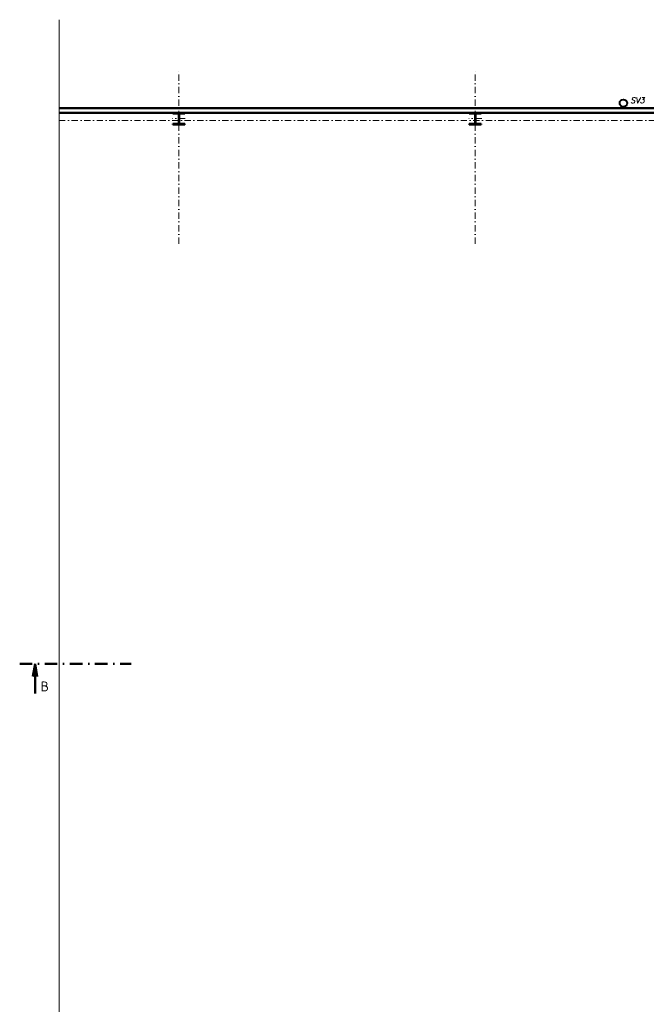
# Model space of a CAD drawing. Header units: millimetres. Extents: x -118752 to 407724, y -73278 to 155058.
# Tile 55 of 256: x 82221 to 94908, y -23675 to -3745. Entities that reach past the tile are written whole.
import ezdxf
from ezdxf.enums import TextEntityAlignment as Align

# ---------------------------------------------------------------- set-up
doc = ezdxf.new("R2010")
doc.units = ezdxf.units.MM
doc.header["$LTSCALE"] = 10
doc.linetypes.add('DASHDOT', pattern=[25.4, 12.7, -6.35, 0, -6.35])
for name, color, linetype, lineweight in [('CKPOPIS_POHLED', 3, 'Continuous', 25), ('CKRASTR', 7, 'DASHDOT', 15), ('CKREZY_OZNACENI', 4, 'DASHDOT', 50), ('CKSTENY_REZ', 6, 'Continuous', 50), ('CKTEXTY_MALE', 3, 'Continuous', 18), ('CSPROFILY_OSY', 1, 'DASHDOT', 18), ('CSPROFILY_REZY', 4, 'Continuous', 50), ('ZTI-DEŠŤOVÁ-KANALIZACE', 210, 'KANALIZACE', 40)]:
    doc.layers.add(name, color=color, linetype=linetype, lineweight=lineweight)
doc.styles.add('KURZIVA', font='italic__.ttf')
doc.styles.get("Standard").update_dxf_attribs({"font": 'isocpeur.ttf'})
doc.linetypes.add('KANALIZACE', pattern='A,30,-3.5,["C",Standard,S=2.54,R=0,X=-3.81,Y=-1.27],-0.001', length=33.501)
doc.linetypes.add('PRERUSENI', pattern='A,60,[100,CADKON.SHX,S=2.5,R=0,X=0,Y=0],-10', length=70)

# ---------------------------------------------------------------- blocks, each defined once
blk = doc.blocks.new('CK_S_EXT_HEAHEA240')
for p, q in [((-120, 115), (120, 115)), ((-120, 115), (-120, 103)), ((-120, 103), (-24.75, 103)), ((-3.75, -82), (-3.75, 82)), ((3.75, -82), (3.75, 82)), ((120, 103), (24.75, 103)), ((120, 115), (120, 103)), ((-120, -115), (-120, -103)), ((-120, -103), (-24.75, -103)), ((-120, -115), (120, -115)), ((120, -103), (24.75, -103)), ((120, -115), (120, -103))]:
    blk.add_line(p, q)
for centre, start, end in [((-24.75, 82), 0, 90), ((24.75, 82), 90, 180), ((-24.75, -82), 270, 0), ((24.75, -82), 180, 270)]:
    blk.add_arc(centre, 21, start, end)

msp = doc.modelspace()

# ---------------------------------------------------------------- linework, layer by layer
at = {"layer": 'CKRASTR', "linetype": 'PRERUSENI'}
msp.add_line((83017.955, -3744.834), (83017.955, -29663.924), dxfattribs=at)
at = {"layer": 'CKRASTR'}
for p, q in [((85444.387, -8282.981), (85444.387, -4782.981)), ((91444.387, -8282.981), (91444.387, -4782.981)), ((83017.955, -5782.981), (107548.763, -5782.981))]:
    msp.add_line(p, q, dxfattribs=at)
at = {"layer": 'CKREZY_OZNACENI', "ltscale": 2}
msp.add_line((82220.923, -16782.981), (84475.495, -16782.981), dxfattribs=at)
at = {"layer": 'CKREZY_OZNACENI', "linetype": 'Continuous'}
for q in [(82486.917, -17041.493), (82578.083, -17041.493), (82532.5, -17382.981)]:
    msp.add_line((82532.5, -16782.981), q, dxfattribs=at)
at = {"layer": 'CKSTENY_REZ'}
for p, q in [((103664.387, -5532.981), (83017.955, -5532.981)), ((103564.387, -5632.981), (83017.955, -5632.981))]:
    msp.add_line(p, q, dxfattribs=at)
at = {"layer": 'CSPROFILY_OSY'}
for p, q in [((85574.387, -5747.981), (85314.387, -5747.981)), ((85444.387, -5587.981), (85444.387, -5872.981)), ((91574.387, -5747.981), (91314.387, -5747.981)), ((91444.387, -5587.981), (91444.387, -5872.981))]:
    msp.add_line(p, q, dxfattribs=at)
at = {"layer": 'ZTI-DEŠŤOVÁ-KANALIZACE'}
msp.add_circle((94443.74, -5432.981), 75, dxfattribs=at)

# ---------------------------------------------------------------- block references
at = {"layer": 'CSPROFILY_REZY', "rotation": 180}
for p in [(85444.387, -5747.981), (91444.387, -5747.981)]:
    msp.add_blockref('CK_S_EXT_HEAHEA240', p, dxfattribs=at)

# ---------------------------------------------------------------- texts
at = {"layer": 'CKPOPIS_POHLED'}
msp.add_text('B', height=200, dxfattribs=at).set_placement((82728.295, -17240.568), align=Align.MIDDLE_CENTER)
at = {"layer": 'CKTEXTY_MALE', "style": 'KURZIVA'}
msp.add_text('SV3', height=115, dxfattribs=at).set_placement((94583.579, -5434.591))

doc.saveas('drawing.dxf')
